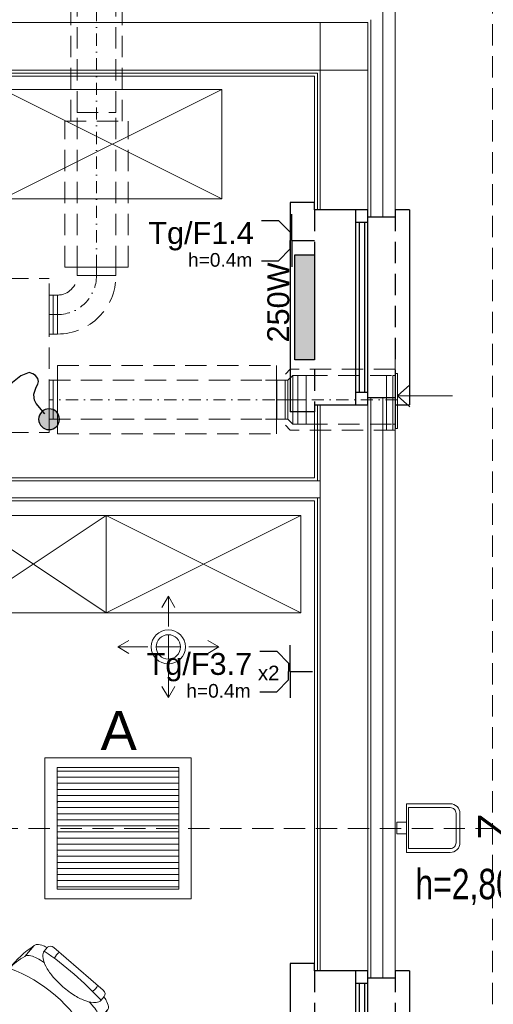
# Model space of a CAD drawing. Header units: inches. Extents: x 65192 to 78842, y -37594 to -36109.
# Tile 40 of 63: x 67520 to 67715, y -36754 to -36350. Entities that reach past the tile are written whole.
import ezdxf
from ezdxf.enums import TextEntityAlignment as Align

# ---------------------------------------------------------------- set-up
doc = ezdxf.new("R2010")
doc.units = ezdxf.units.IN
doc.header["$MEASUREMENT"] = 0
doc.linetypes.add('DASHDOT', pattern=[1, 0.5, -0.25, 0, -0.25])
doc.linetypes.add('HIDDEN', pattern=[0.375, 0.25, -0.125])
for name, color, linetype in [('## 04 grzejniki opis', 3, 'Continuous'), ('A--tabelka-zest.pow.', 121, 'Continuous'), ('E_gniazda', 240, 'Continuous'), ('E_LAMPY', 240, 'Continuous'), ('p--okna', 7, 'Continuous')]:
    doc.layers.add(name, color=color, linetype=linetype)
for name, color, linetype, lineweight in [('--proj.wentylacja', 251, 'Continuous', 0), ('E-opisy', 240, 'Continuous', 25), ('LUXIONA', 140, 'Continuous', 20), ('p--dach', 7, 'Continuous', 30), ('p--ocieplenie-w.zew', 7, 'Continuous', 0), ('p--płyta GK', 7, 'Continuous', 0), ('p--wyposażenie', 251, 'Continuous', 0), ('p--ściana GK', 7, 'Continuous', 0), ('p--ściana szkielet', 7, 'Continuous', 0)]:
    doc.layers.add(name, color=color, linetype=linetype, lineweight=lineweight)
doc.layers.add('AA_KOMINY.W+_Nr_Pióra__152', color=7, linetype='Continuous', lineweight=5, true_color=0x40cfff)
doc.styles.add('Arial', font='arial.ttf', dxfattribs={"width": 0.75})
doc.styles.add('GENERATED_STYLE_2', font='arial.ttf')
doc.styles.get("Standard").update_dxf_attribs({"font": 'ARIAL.TTF'})
doc.linetypes.add('BATTING', pattern='A,0.0001,-0.1,[134,ltypeshp.shx,S=0.1,R=0,X=-0.1,Y=0],-0.2,[134,ltypeshp.shx,S=0.1,R=180,X=0.1,Y=0],-0.1', length=0.4001)

# ---------------------------------------------------------------- blocks, each defined once
blk = doc.blocks.new('okno-150-33.15')
at = {"linetype": 'Continuous', "ltscale": 35}
for p, q in [((-3, 10), (153, 10)), ((0, -39.15), (150, -39.15))]:
    blk.add_line(p, q, dxfattribs=at)
for p, q in [((-3, 0), (-3, 10)), ((153, 0), (153, 10)), ((0, 0), (-3, 0)), ((0, -21.95), (0, 0)), ((150, 0), (150, -21.95)), ((150, 0), (153, 0)), ((0, -21.95), (0, -16.95)), ((0, -16.95), (5, -16.95)), ((5, -16.95), (145, -16.95)), ((5, -16.95), (5, -21.95)), ((5, -18.45), (72.5, -18.45)), ((72.5, -21.95), (72.5, -16.95)), ((77.5, -16.95), (77.5, -21.95)), ((77.5, -18.45), (145, -18.45)), ((145, -21.95), (145, -16.95)), ((145, -16.95), (150, -16.95)), ((150, -16.95), (150, -21.95)), ((5, -21.95), (0, -21.95)), ((3, -33.15), (3, -21.95)), ((5, -20.61), (72.5, -20.61)), ((145, -21.95), (5, -21.95)), ((77.5, -20.61), (145, -20.61)), ((150, -21.95), (145, -21.95)), ((147, -21.95), (147, -33.15)), ((0, -39.15), (0, -33.15)), ((150, -33.15), (150, -39.15))]:
    blk.add_line(p, q)
at = {"linetype": 'HIDDEN', "ltscale": 35}
for p, q in [((0, 0), (150, 0)), ((0, -33.15), (150, -33.15))]:
    blk.add_line(p, q, dxfattribs=at)
blk = doc.blocks.new('okno-80-33.15')
at = {"linetype": 'Continuous', "ltscale": 35}
for p, q in [((-3, 10), (83, 10)), ((0, -39.15), (80, -39.15))]:
    blk.add_line(p, q, dxfattribs=at)
for p, q in [((-3, 0), (-3, 10)), ((83, 0), (83, 10)), ((0, 0), (-3, 0)), ((0, -21.95), (0, 0)), ((80, 0), (80, -21.95)), ((80, 0), (83, 0)), ((0, -21.95), (0, -16.95)), ((0, -16.95), (5, -16.95)), ((5, -16.95), (75, -16.95)), ((5, -16.95), (5, -21.95)), ((5, -18.45), (75, -18.45)), ((75, -21.95), (75, -16.95)), ((75, -16.95), (80, -16.95)), ((80, -16.95), (80, -21.95)), ((5, -21.95), (0, -21.95)), ((3, -33.15), (3, -21.95)), ((5, -20.61), (75, -20.61)), ((75, -21.95), (5, -21.95)), ((80, -21.95), (75, -21.95)), ((77, -21.95), (77, -33.15)), ((0, -39.15), (0, -33.15)), ((80, -33.15), (80, -39.15))]:
    blk.add_line(p, q)
at = {"linetype": 'HIDDEN', "ltscale": 35}
for p, q in [((0, 0), (80, 0)), ((0, -33.15), (80, -33.15))]:
    blk.add_line(p, q, dxfattribs=at)
blk = doc.blocks.new('sof11_r')
for p, q in [((20.87, 36.93), (20.93, 35.93)), ((45.17, 39.11), (21.82, 37.98)), ((46.23, 38.16), (46.28, 37.16)), ((51.6, 36.44), (47.33, 36.22)), ((51.6, 36.44), (51.76, 33.45)), ((19.98, 34.88), (19.38, 34.85)), ((19.38, 34.85), (19.53, 31.85)), ((53.8, 33.56), (21.8, 31.85)), ((12.61, 30.34), (5.61, 30.34)), ((59.07, -7.89), (59.07, 28.56)), ((2, 25.76), (4.37, 25.76)), ((0, 23.76), (0, -3.09)), ((2, -5.09), (4.37, -5.09)), ((12.61, -9.66), (5.61, -9.66)), ((19.38, -14.18), (19.53, -11.18)), ((53.8, -12.88), (21.8, -11.18)), ((19.98, -14.21), (19.38, -14.18)), ((20.87, -16.26), (20.93, -15.26)), ((51.6, -15.77), (47.33, -15.54)), ((51.6, -15.77), (51.76, -12.78)), ((45.17, -18.43), (21.82, -17.31)), ((46.23, -17.49), (46.28, -16.49))]:
    blk.add_line(p, q)
for points in [[(2.23, 25.76, -0.030204), (2.78, 27.41, -0.097163), (4.32, 29.79, -0.203453), (5.61, 30.34, -0.203453)], [(8.71, 22.55, -0.01879), (8.95, 24.41, -0.054131), (9.78, 27.41, -0.097163), (11.32, 29.79, -0.203453), (12.61, 30.34, -0.203453)], [(4.37, -5.09, 0.184283), (6.75, -4.18, 0.102242), (9.43, -0.57, 0.061197), (10.93, 4.08, 0.047488), (11.52, 10.34, 0.047488), (10.93, 16.59, 0.061197), (9.43, 21.24, 0.102242), (6.75, 24.85, 0.184283), (4.37, 25.76, 0.184283)], [(8.71, -1.88, 0.01879), (8.95, -3.74, 0.054131), (9.78, -6.74, 0.097163), (11.32, -9.12, 0.203453), (12.61, -9.66, 0.203453)], [(2.23, -5.09, 0.030204), (2.78, -6.74, 0.097163), (4.32, -9.12, 0.203453), (5.61, -9.66, 0.203453)]]:
    blk.add_lwpolyline(points, format="xyb")
for centre, radius, start, end in [((21.87, 36.99), 1, 93.0448, 183.0448), ((45.23, 38.11), 1, 3.0448, 93.0448), ((47.28, 37.21), 1, 183.0448, 273.0448), ((19.93, 35.88), 1, 273.0448, 3.0448), ((54.07, 28.56), 5, 0, 93.0448), ((18.77, -22.91), 54.85, 86.8308, 103.8805), ((21.41, 5.61), 26.24, 89.1562, 109.5996), ((68.33, 10.34), 51.27, 155.1826, 204.8174), ((2, 23.76), 2, 90, 180), ((122.88, 10.34), 119.5, 172.5855, 187.4145), ((1.91, 14.05), 6.89, 73.9141, 106.0859), ((1.91, 6.62), 6.89, 253.9141, 286.0859), ((2, -3.09), 2, 180, 270), ((54.07, -7.89), 5, 266.9552, 0), ((18.77, 43.58), 54.85, 256.1195, 273.1692), ((21.41, 15.06), 26.24, 250.4004, 270.8438), ((19.93, -15.21), 1, 356.9552, 86.9552), ((47.28, -16.54), 1, 86.9552, 176.9552), ((21.87, -16.31), 1, 176.9552, 266.9552), ((45.23, -17.44), 1, 266.9552, 356.9552)]:
    blk.add_arc(centre, radius, start, end)
blk = doc.blocks.new('gn-1f')
at = {"layer": 'E_gniazda', "lineweight": 30}
for p, q in [((5465750.2434, 5917242.2776), (5465750.2434, 5917242.4824)), ((5465750.2434, 5917242.2776), (5465750.0034, 5917242.2776)), ((5465750.0592, 5917242.1555), (5465750.1665, 5917242.2623)), ((5465750.1665, 5917242.2623), (5465750.2434, 5917242.2623)), ((5465750.2434, 5917242.2776), (5465750.4834, 5917242.2776)), ((5465750.3202, 5917242.2623), (5465750.2434, 5917242.2623)), ((5465750.4276, 5917242.1555), (5465750.3202, 5917242.2623)), ((5465750.0592, 5917241.9997), (5465750.0592, 5917242.1555)), ((5465750.4276, 5917241.9997), (5465750.4276, 5917242.1555))]:
    blk.add_line(p, q, dxfattribs=at)
at = {"layer": 'E_gniazda', "color": 7, "style": 'Arial'}
blk.add_attdef('fazy', (5465750.6128, 5917242.1351), '', height=0.125, dxfattribs=at)
for tag, p in [('PRAD', (5465750.2366, 5917241.9258)), ('OBWÓD', (5465750.207, 5917241.7325))]:
    blk.add_attdef(tag, text='', height=0.125, dxfattribs=at).set_placement(p, align=Align.MIDDLE)
blk = doc.blocks.new('A')
at = {"layer": 'LUXIONA', "linetype": 'Continuous'}
h = blk.add_hatch(dxfattribs=at)
h.set_pattern_fill('ANSI31', color=256, scale=200, angle=135)
h.set_pattern_definition([(180, (365.154, -7.218), (-2e-15, -25), [])])
h.paths.add_polyline_path([(51, 540), (51, 40), (551, 40), (551, 540)])
for p, q in [((51, 290), (51, 540)), ((301, 540), (51, 540)), ((301, 540), (551, 540)), ((551, 540), (551, 40))]:
    blk.add_line(p, q, dxfattribs=at)
for points in [[(0, 580), (602, 580), (602, 0), (0, 0)], [(51, 540), (551, 540), (551, 40), (51, 40)], [(51, 540), (551, 540), (551, 40), (51, 40)]]:
    blk.add_lwpolyline(points, close=True, dxfattribs=at)
for p in [(551, 468.6), (551, 397.1), (551, 325.7), (551, 254.3), (551, 182.9), (551, 111.4)]:
    blk.add_point(p, dxfattribs=at)
at = {"layer": 'LUXIONA'}
blk.add_attdef('OZNACZENIE', text='', height=80, dxfattribs=at).set_placement((298.1, 611.8), align=Align.CENTER)
blk = doc.blocks.new('SPLINE_10', base_point=(16648.91, -8782.46))
at = {"lineweight": 30, "true_color": 0xf50000}
h = blk.add_hatch(color=1, dxfattribs=at)
h.dxf.hatch_style = 1
h.paths.add_polyline_path([(16574.2, -8575.14, 1), (16553.82, -8575.14, 1)])
at = {"color": 1, "lineweight": 30, "true_color": 0xf50000}
blk.add_circle((16564.01, -8575.14), 10.19, dxfattribs=at)
at = {"layer": 'AA_KOMINY.W+_Nr_Pióra__152', "color": 1, "lineweight": 30, "true_color": 0xf50000, "flags": 128}
for points in [[(16568.73, -8507.47), (16563.94, -8503.18), (16562.46, -8499.8), (16562.08, -8495.23), (16562.08, -8473.3)], [(16568.58, -8524.69), (16574.28, -8524.69), (16580.11, -8523.81), (16583.16, -8522.45), (16585.95, -8519.99), (16586.54, -8518.3), (16586.6, -8515.19), (16585.63, -8513.18), (16582.51, -8511.62), (16574.14, -8508.98), (16568.73, -8507.47)], [(16553.59, -8542.86), (16550.61, -8541.84), (16548.23, -8540.13), (16546.98, -8537.42), (16546.98, -8533.86), (16547.83, -8530.69), (16549.88, -8527.59), (16558.29, -8524.69)], [(16558.29, -8524.69), (16568.58, -8524.69)], [(16564.01, -8568.48), (16564.01, -8555.3), (16563, -8551.75), (16561.94, -8549.85), (16559.84, -8546.96), (16553.59, -8542.86)]]:
    blk.add_lwpolyline(points, dxfattribs=at)
blk = doc.blocks.new('Z')
at = {"layer": 'LUXIONA'}
for p, q in [((-30, -24.1), (-30, -74.1)), ((30, -24.1), (30, -74.1)), ((-30, -74.1), (30, -74.1))]:
    blk.add_line(p, q, dxfattribs=at)
for points in [[(-75, 250.9), (75, 250.9, -0.414214), (125, 200.9), (125, -24.1), (-125, -24.1), (-125, 200.9, -0.414214)], [(-75, 230.9), (75, 230.9, -0.414214), (105, 200.9), (105, -14.1), (-105, -14.1), (-105, 200.9, -0.414214)]]:
    blk.add_lwpolyline(points, format="xyb", close=True, dxfattribs=at)
blk.add_attdef('OZNACZENIE', text='', height=145.9, dxfattribs=at).set_placement((-8.3, 342.8), align=Align.CENTER)
blk = doc.blocks.new('went-rzut parter-inst')
at = {"linetype": 'DASHDOT', "ltscale": 10}
for p, q in [((-89.52, -78.47), (-89.52, 60.19)), ((-89.52, -78.47), (-89.52, -81.97)), ((34.2, -132.97), (-109.02, -132.97))]:
    blk.add_line(p, q, dxfattribs=at)
at = {"linetype": 'HIDDEN', "ltscale": 35}
for p, q in [((-100.02, -18.47), (-100.02, 33.15)), ((-97.52, -14.97), (-97.52, 33.15)), ((-81.52, -14.97), (-81.52, 33.15)), ((-79.01, -18.47), (-79.01, 33.15)), ((-97.52, -78.47), (-97.52, -14.97)), ((-97.52, -14.97), (-81.52, -14.97)), ((-81.52, -78.47), (-81.52, -14.97)), ((-102.52, -18.47), (-76.52, -18.47)), ((-102.52, -78.47), (-102.52, -18.47)), ((-76.52, -78.47), (-76.52, -18.47)), ((-218.02, -83.17), (-109.02, -83.17)), ((-109.02, -146.47), (-109.02, -83.17)), ((-105.52, -118.97), (-15.52, -118.97)), ((33.15, -120.47), (-9.89, -120.47)), ((-109.02, -124.97), (-17.52, -124.97)), ((-3.35, -122.97), (33.15, -122.97)), ((-109.02, -140.97), (-17.52, -140.97)), ((33.15, -145.47), (-9.89, -145.47)), ((-3.35, -142.97), (33.15, -142.97)), ((-218.02, -146.47), (-109.02, -146.47)), ((-105.52, -146.97), (-15.52, -146.97))]:
    blk.add_line(p, q, dxfattribs=at)
for p, q in [((-102.52, -78.47), (-76.52, -78.47)), ((-97.52, -78.47), (-97.52, -81.97)), ((-81.52, -78.47), (-97.52, -78.47)), ((-81.52, -78.47), (-81.52, -81.97)), ((-83.37, -81.97), (-97.52, -81.97)), ((-81.52, -81.97), (-97.52, -81.97)), ((-97.52, -81.97), (-81.52, -81.97)), ((-109.02, -89.97), (-109.02, -105.97)), ((-105.52, -89.97), (-109.02, -89.97)), ((-105.52, -89.97), (-105.52, -105.97)), ((-105.52, -105.97), (-105.52, -89.97)), ((-105.52, -97.97), (-109.02, -97.97)), ((-105.52, -105.97), (-109.02, -105.97)), ((-105.52, -118.97), (-105.52, -146.97)), ((-15.52, -118.97), (-15.52, -146.97)), ((-109.02, -124.97), (-109.02, -140.97)), ((-20.1, -124.97), (-15.35, -124.97)), ((-15.35, -124.97), (-10.85, -124.97)), ((-15.35, -140.97), (-15.35, -124.97)), ((-15.35, -140.97), (-15.35, -124.97)), ((-15.35, -124.97), (-10.85, -124.97)), ((-15.35, -140.97), (-15.35, -124.97)), ((-15.35, -124.97), (-15.35, -140.97)), ((-12.02, -124.97), (-12.02, -140.97)), ((-8.85, -122.97), (-10.85, -124.97)), ((-8.85, -122.97), (-10.85, -124.97)), ((-10.85, -140.97), (-10.85, -124.97)), ((-10.85, -140.97), (-10.85, -124.97)), ((-8.85, -142.97), (-8.85, -122.97)), ((-3.35, -122.97), (-8.85, -122.97)), ((-8.85, -142.97), (-8.85, -122.97)), ((-8.85, -142.97), (-8.85, -122.97)), ((-3.35, -122.97), (-8.85, -122.97)), ((-8.85, -142.97), (-8.85, -122.97)), ((-6.85, -142.97), (-6.85, -122.97)), ((-6.85, -142.97), (-6.85, -122.97)), ((-3.35, -142.97), (-3.35, -122.97)), ((-3.35, -142.97), (-3.35, -122.97)), ((-3.35, -142.97), (-3.35, -122.97)), ((-3.35, -142.97), (-3.35, -122.97)), ((-3.35, -122.97), (-3.35, -142.97)), ((29.65, -122.97), (29.65, -145.47)), ((33.38, -122.97), (32.2, -122.97)), ((32.2, -122.97), (32.2, -145.47)), ((33.15, -122.97), (33.15, -142.97)), ((33.38, -122.22), (34.2, -122.22)), ((33.38, -122.22), (33.38, -144.72)), ((34.2, -122.22), (34.2, -144.72)), ((-15.35, -132.97), (-3.35, -132.97)), ((-20.1, -140.97), (-15.35, -140.97)), ((-15.35, -140.97), (-10.85, -140.97)), ((-15.35, -140.97), (-10.85, -140.97)), ((-10.85, -140.97), (-8.85, -142.97)), ((-10.85, -140.97), (-8.85, -142.97)), ((-3.35, -142.97), (-8.85, -142.97)), ((-3.35, -142.97), (-8.85, -142.97)), ((33.38, -142.97), (32.2, -142.97)), ((33.38, -144.72), (34.2, -144.72)), ((-60, -213.7), (-62.68, -218.28)), ((-60, -226.12), (-60, -213.7)), ((-60, -213.7), (-57.31, -218.28)), ((-60, -239.5), (-60, -229.5)), ((-60, -229.5), (-60, -239.5)), ((-68.38, -234.5), (-80.8, -234.5)), ((-80.78, -234.5), (-76.19, -231.81)), ((-80.78, -234.5), (-76.19, -237.18)), ((-55, -234.5), (-65, -234.5)), ((-51.62, -234.5), (-39.2, -234.5)), ((-39.2, -234.5), (-43.78, -231.81)), ((-39.2, -234.5), (-43.78, -237.18)), ((-60, -242.88), (-60, -255.3)), ((-60, -255.3), (-62.68, -250.72)), ((-60, -255.3), (-57.31, -250.72))]:
    blk.add_line(p, q)
at = {"linetype": 'Continuous'}
for p, q in [((-109.02, -89.97), (-107.37, -89.97)), ((-107.37, -105.97), (-107.37, -89.97)), ((-109.02, -105.97), (-107.37, -105.97)), ((33.15, -122.97), (33.15, -114.77)), ((-109.02, -124.97), (-107.37, -124.97)), ((-107.37, -140.97), (-107.37, -124.97)), ((-15.35, -140.97), (-15.35, -124.97)), ((33.15, -122.97), (33.15, -142.97)), ((34.2, -131.33), (39.23, -126.81)), ((56.78, -131.33), (34.2, -131.33)), ((34.2, -131.33), (39.23, -135.85)), ((-109.02, -140.97), (-107.37, -140.97)), ((33.15, -142.97), (33.15, -150.67))]:
    blk.add_line(p, q, dxfattribs=at)
at = {"ltscale": 10}
for p, q in [((-9.89, -120.47), (-11.89, -122.47)), ((-11.89, -143.47), (-9.89, -145.47))]:
    blk.add_line(p, q, dxfattribs=at)
at = {"ltscale": 2}
blk.add_line((33.15, -142.97), (33.15, -122.97), dxfattribs=at)
at = {"linetype": 'DASHDOT', "ltscale": 10}
blk.add_arc((-105.52, -81.97), 16, 270, 0, dxfattribs=at)
at = {"linetype": 'HIDDEN', "ltscale": 35}
for radius in [24, 8]:
    blk.add_arc((-105.52, -81.97), radius, 270, 0, dxfattribs=at)
for radius, start, end in [(7, 90, 270), (7, 0, 180), (5, 90, 270), (5, 0, 180), (5, 0, 180), (5, 0, 180), (5, 0, 180), (7, 270, 90), (5, 270, 90), (7, 180, 0), (5, 180, 0), (5, 180, 0), (5, 180, 0), (5, 180, 0)]:
    blk.add_arc((-60, -234.5), radius, start, end)

msp = doc.modelspace()

# ---------------------------------------------------------------- linework, layer by layer
at = {"layer": '## 04 grzejniki opis'}
msp.add_lwpolyline([(67632.99, -36446.14), (67640.99, -36446.14), (67640.99, -36489.26), (67632.99, -36489.26)], close=True, dxfattribs=at)
at = {"layer": '## 04 grzejniki opis', "color": 116, "linetype": 'Continuous', "true_color": 0x136734, "extrusion": (0, 0, -1)}
for points in [[(-67632.99, -36489.26), (-67640.99, -36446.14), (-67632.99, -36446.14)], [(-67640.99, -36446.14), (-67632.99, -36489.26), (-67640.99, -36489.16)]]:
    msp.add_solid(points, dxfattribs=at)
at = {"layer": 'p--dach', "linetype": 'HIDDEN', "lineweight": 20, "ltscale": 35}
msp.add_line((66434.14, -36681.75), (67714.14, -36681.75), dxfattribs=at)
msp.add_line((66434.14, -36681.75), (67714.14, -36681.75), dxfattribs=at)
msp.add_lwpolyline([(66434.14, -36259.55), (67714.14, -36259.55), (67714.14, -37103.95), (66434.14, -37103.95)], close=True, dxfattribs=at)
at = {"layer": 'p--ocieplenie-w.zew', "linetype": 'BATTING', "ltscale": 10}
for p, q in [((67669.14, -36430.7), (67669.14, -36339.55)), ((67669.14, -36743.3), (67669.14, -36504.7))]:
    msp.add_line(p, q, dxfattribs=at)
at = {"layer": 'p--płyta GK', "ltscale": 35}
for p, q in [((67296.64, -36371.45), (67642.24, -36371.45)), ((67297.89, -36372.7), (67640.99, -36372.7)), ((67640.99, -36427.7), (67640.99, -36372.7)), ((67642.24, -36427.7), (67642.24, -36371.45)), ((67640.99, -36537.7), (67640.99, -36507.7)), ((67642.24, -36538.95), (67642.24, -36507.7)), ((67640.99, -36740.3), (67640.99, -36547.2)), ((67642.24, -36740.3), (67642.24, -36545.95))]:
    msp.add_line(p, q, dxfattribs=at)
at = {"layer": 'p--wyposażenie', "linetype": 'Continuous', "lineweight": 5}
for p, q in [((67602.96, -36423.2), (67512.96, -36378.2)), ((67512.96, -36423.2), (67602.96, -36378.2)), ((67555.49, -36593.2), (67495.49, -36553.2)), ((67495.49, -36593.2), (67555.49, -36553.2)), ((67635.49, -36593.2), (67555.49, -36553.2)), ((67555.49, -36593.2), (67635.49, -36553.2))]:
    msp.add_line(p, q, dxfattribs=at)
for points in [[(67602.96, -36423.2), (67512.96, -36423.2), (67512.96, -36378.2), (67602.96, -36378.2)], [(67555.49, -36593.2), (67495.49, -36593.2), (67495.49, -36553.2), (67555.49, -36553.2)], [(67635.49, -36593.2), (67555.49, -36593.2), (67555.49, -36553.2), (67635.49, -36553.2)]]:
    msp.add_lwpolyline(points, close=True, dxfattribs=at)
at = {"layer": 'p--ściana GK', "ltscale": 35}
for p, q in [((67640.99, -36537.7), (67397.89, -36537.7)), ((67643.44, -36538.95), (67397.89, -36538.95)), ((67643.44, -36545.95), (67397.89, -36545.95)), ((67640.99, -36547.2), (67397.89, -36547.2))]:
    msp.add_line(p, q, dxfattribs=at)
at = {"layer": 'p--ściana szkielet', "ltscale": 35}
for p, q in [((67674.14, -36432.2), (67674.14, -36339.55)), ((67674.14, -36430.7), (67674.14, -36339.55)), ((67186.49, -36350.75), (67662.94, -36350.75)), ((67643.44, -36427.7), (67643.44, -36350.75)), ((67643.44, -36427.7), (67643.44, -36350.75)), ((67662.94, -36430.7), (67662.94, -36350.75)), ((67664.14, -36430.7), (67664.14, -36349.55)), ((67186.49, -36370.25), (67662.94, -36370.25)), ((67662.94, -36743.3), (67662.94, -36504.7)), ((67664.14, -36743.3), (67664.14, -36504.7)), ((67674.14, -36743.3), (67674.14, -36504.7)), ((67674.14, -36743.3), (67674.14, -36506.2)), ((67643.44, -36740.3), (67643.44, -36507.7)), ((67643.44, -36740.3), (67643.44, -36507.7))]:
    msp.add_line(p, q, dxfattribs=at)
for points in [[(67674.14, -36430.7), (67662.94, -36430.7), (67662.94, -36427.7), (67640.99, -36427.7)], [(67674.14, -36504.7), (67662.94, -36504.7), (67662.94, -36507.7), (67640.99, -36507.7)], [(67674.14, -36743.3), (67662.94, -36743.3), (67662.94, -36740.3), (67640.99, -36740.3)]]:
    msp.add_lwpolyline(points, dxfattribs=at)

# ---------------------------------------------------------------- block references
at = {"layer": '--proj.wentylacja', "linetype": 'Continuous', "ltscale": 12}
msp.add_blockref('went-rzut parter-inst', (67640.99, -36372.7), dxfattribs=at)
at = {"layer": 'E_gniazda'}
ref = msp.add_blockref('gn-1f', (-266208270.72, -245995201.22), dxfattribs=dict(at, xscale=-45.00000000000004, yscale=45.00000000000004, zscale=45.00000000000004, rotation=270))
ref.add_attrib('OBWÓD', 'Tg/F1.4', dxfattribs={"layer": '0', "color": 7, "height": 9, "style": 'Arial'}).set_placement((67616.1, -36441.67), align=Align.RIGHT)
ref.add_attrib('PRAD', 'h=0.4m', dxfattribs={"layer": '0', "color": 7, "height": 5.625, "style": 'Arial'}).set_placement((67602.28, -36448.1), align=Align.MIDDLE)
ref = msp.add_blockref('gn-1f', (-266208271.42, -245995378.25), dxfattribs=dict(at, xscale=-45.00000000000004, yscale=45.00000000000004, zscale=45.00000000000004, rotation=270))
ref.add_attrib('OBWÓD', 'Tg/F3.7', dxfattribs={"layer": '0', "color": 7, "height": 9, "style": 'Arial'}).set_placement((67615.4, -36618.7), align=Align.RIGHT)
ref.add_attrib('PRAD', 'h=0.4m', dxfattribs={"layer": '0', "color": 7, "height": 5.625, "style": 'Arial'}).set_placement((67601.58, -36625.13), align=Align.MIDDLE)
at = {"layer": 'E_LAMPY', "linetype": 'Continuous', "xscale": -0.4200000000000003, "yscale": 0.4200000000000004, "zscale": 0.4200000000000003, "rotation": 39.62132203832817}
msp.add_blockref('SPLINE_10', (67560.04, -36603.49), dxfattribs=at)
at = {"layer": 'LUXIONA', "color": 7, "linetype": 'ByBlock'}
ref = msp.add_blockref('A', (67590.42, -36710.75), dxfattribs=dict(at, xscale=-0.09999999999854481, yscale=0.1000000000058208, zscale=0.1))
ref.add_attrib('OZNACZENIE', 'A', dxfattribs={"height": 16}).set_placement((67560.6, -36649.56), align=Align.CENTER)
at = {"layer": 'LUXIONA', "linetype": 'ByBlock', "xscale": 0.08000000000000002, "yscale": 0.08000000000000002, "zscale": 0.08000000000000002, "rotation": 270}
msp.add_blockref('Z', (67680.77, -36681.62), dxfattribs=at).add_auto_attribs({'OZNACZENIE': 'Z'})
at = {"layer": 'p--okna', "linetype": 'Continuous', "xscale": -1, "rotation": 89.99999999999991}
for name, p in [('okno-80-33.15', (67640.99, -36427.7)), ('okno-150-33.15', (67640.99, -36740.3))]:
    msp.add_blockref(name, p, dxfattribs=at)
at = {"layer": 'p--wyposażenie', "linetype": 'Continuous', "lineweight": 5, "xscale": 0.8499999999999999, "rotation": 229.0344269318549}
msp.add_blockref('sof11_r', (67536.31, -36732.65), dxfattribs=at)

# ---------------------------------------------------------------- texts
at = {"layer": 'A--tabelka-zest.pow.', "color": 7, "insert": (67682.54, -36698.36), "char_height": 12.5, "width": 133.6949, "attachment_point": 1}
msp.add_mtext('{\\W0.75;h=2,80 m}', dxfattribs=at)
at = {"layer": 'E-opisy', "linetype": 'Continuous', "attachment_point": 1, "style": 'GENERATED_STYLE_2'}
for s, insert, char_height, rotation in [('250W', (67621.61, -36482.12), 9, 89.7673), ('x2', (67617.83, -36614.89), 5.991, 359.7673)]:
    msp.add_mtext(s, dxfattribs=dict(at, insert=insert, char_height=char_height, rotation=rotation))

doc.saveas('drawing.dxf')
